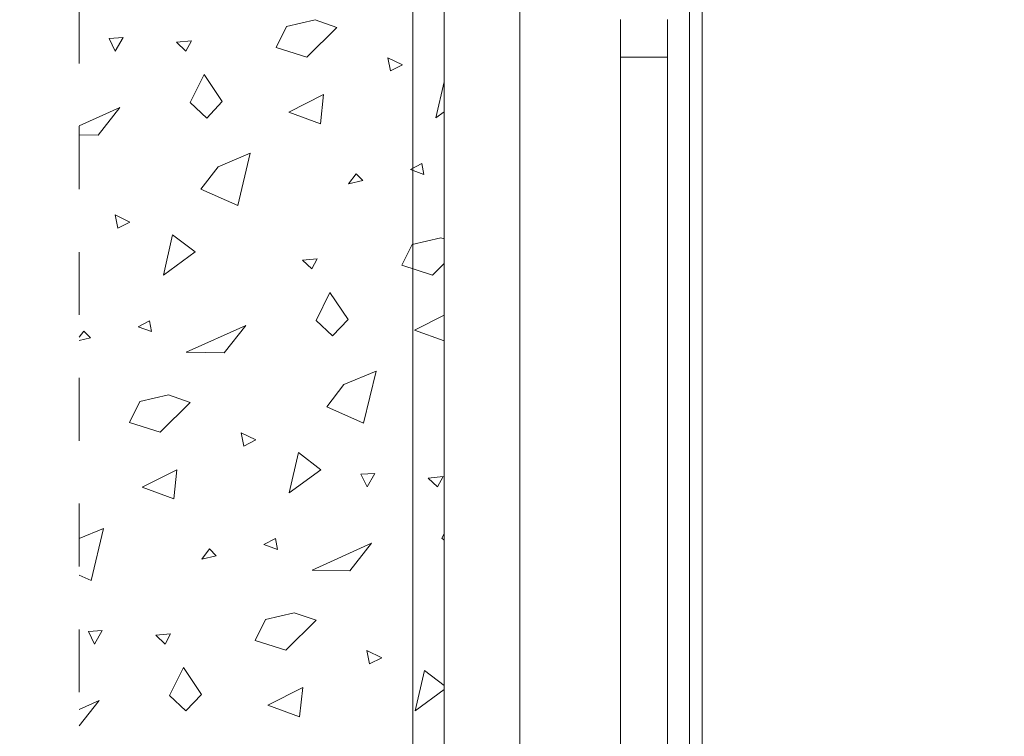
# Model space of a CAD drawing. Header units: metres. Extents: x -7.1 to 26.5, y -14.7 to 18.1.
# Tile 46 of 109: x 1.2 to 2.8, y 8.2 to 9.3. Entities that reach past the tile are written whole.
import ezdxf

# ---------------------------------------------------------------- set-up
doc = ezdxf.new("R2010")
doc.units = ezdxf.units.M
doc.linetypes.add('AUSGEZOGEN', pattern=[0])
doc.linetypes.add('STRICHLINIE_S4', pattern=[0.0055, 0.0035, -0.001, 0, -0.001])
for name, color, linetype in [('XR$1$010 Fenster', 7, 'AUSGEZOGEN'), ('XR$1$030 Bodenaufbauten', 7, 'AUSGEZOGEN'), ('XR$1$080 Raumdefinitionen Kontur', 7, 'AUSGEZOGEN'), ('XR$3$035 Decken', 7, 'AUSGEZOGEN')]:
    doc.layers.add(name, color=color, linetype=linetype)

# ---------------------------------------------------------------- blocks, each defined once
blk = doc.blocks.new('COMPLEXOBJECT_272')
at = {"layer": 'XR$3$035 Decken', "color": 253, "linetype": 'AUSGEZOGEN', "lineweight": 13, "transparency": 33554687}
for p, q in [((1.621, 9.3222), (1.6666, 9.3327)), ((1.6666, 9.3327), (1.7012, 9.3209)), ((1.6046, 9.2889), (1.621, 9.3222)), ((1.7012, 9.3209), (1.6533, 9.2733)), ((1.3614, 9.3045), (1.3396, 9.3032)), ((1.3396, 9.3032), (1.3492, 9.2828)), ((1.3492, 9.2828), (1.3614, 9.3045)), ((1.4465, 9.2971), (1.47, 9.2993)), ((1.4614, 9.2831), (1.4465, 9.2971)), ((1.47, 9.2993), (1.4614, 9.2831)), ((1.6533, 9.2733), (1.6046, 9.2889)), ((1.8055, 9.2613), (1.7821, 9.2726)), ((1.7821, 9.2726), (1.7864, 9.2515)), ((1.7864, 9.2515), (1.8055, 9.2613)), ((1.4683, 9.2013), (1.4903, 9.2457)), ((1.4903, 9.2457), (1.5191, 9.2028)), ((1.8587, 9.177), (1.8718, 9.2342)), ((1.4944, 9.1767), (1.4683, 9.2013)), ((1.5191, 9.2028), (1.4944, 9.1767)), ((1.6247, 9.1859), (1.68, 9.2139)), ((1.68, 9.2139), (1.6751, 9.1674)), ((1.2918, 9.1641), (1.3564, 9.1933)), ((1.3564, 9.1933), (1.3221, 9.1496)), ((1.6751, 9.1674), (1.6247, 9.1859)), ((1.8718, 9.1867), (1.8587, 9.177)), ((1.3221, 9.1496), (1.2918, 9.1501)), ((1.5124, 9.0991), (1.5635, 9.1206)), ((1.5635, 9.1206), (1.5438, 9.0378)), ((1.4853, 9.0636), (1.5124, 9.0991)), ((1.8365, 9.1043), (1.8183, 9.0949)), ((1.8183, 9.0949), (1.8397, 9.087)), ((1.8397, 9.087), (1.8365, 9.1043)), ((1.732, 9.0878), (1.7199, 9.0718)), ((1.7199, 9.0718), (1.7427, 9.0771)), ((1.7427, 9.0771), (1.732, 9.0878)), ((1.5438, 9.0378), (1.4853, 9.0636)), ((1.3725, 9.0113), (1.3491, 9.0226)), ((1.3491, 9.0226), (1.3534, 9.0015)), ((1.3534, 9.0015), (1.3725, 9.0113)), ((1.4257, 8.927), (1.4403, 8.9911)), ((1.4403, 8.9911), (1.4759, 8.964)), ((1.821, 8.9758), (1.8666, 8.9863)), ((1.8666, 8.9863), (1.8718, 8.9845)), ((1.8046, 8.9425), (1.821, 8.9758)), ((1.4759, 8.964), (1.4257, 8.927)), ((1.6465, 8.9507), (1.67, 8.9529)), ((1.6614, 8.9367), (1.6465, 8.9507)), ((1.67, 8.9529), (1.6614, 8.9367)), ((1.8533, 8.9269), (1.8046, 8.9425)), ((1.8718, 8.9453), (1.8533, 8.9269)), ((1.6683, 8.8549), (1.6903, 8.8993)), ((1.6903, 8.8993), (1.7191, 8.8564)), ((1.8247, 8.8395), (1.8718, 8.8633)), ((1.4035, 8.8543), (1.3853, 8.8449)), ((1.3853, 8.8449), (1.4067, 8.837)), ((1.4067, 8.837), (1.4035, 8.8543)), ((1.4619, 8.8042), (1.5564, 8.8469)), ((1.5564, 8.8469), (1.5221, 8.8032)), ((1.6944, 8.8302), (1.6683, 8.8549)), ((1.7191, 8.8564), (1.6944, 8.8302)), ((1.299, 8.8378), (1.2918, 8.8283)), ((1.2918, 8.8229), (1.3097, 8.8271)), ((1.3097, 8.8271), (1.299, 8.8378)), ((1.8718, 8.8222), (1.8247, 8.8395)), ((1.5221, 8.8032), (1.4619, 8.8042)), ((1.7124, 8.7527), (1.7635, 8.7742)), ((1.7635, 8.7742), (1.7438, 8.6914)), ((1.6853, 8.7172), (1.7124, 8.7527)), ((1.388, 8.7258), (1.4336, 8.7363)), ((1.4336, 8.7363), (1.4682, 8.7245)), ((1.3715, 8.6925), (1.388, 8.7258)), ((1.4682, 8.7245), (1.4202, 8.6769)), ((1.7438, 8.6914), (1.6853, 8.7172)), ((1.4202, 8.6769), (1.3715, 8.6925)), ((1.5725, 8.6649), (1.5491, 8.6762)), ((1.5491, 8.6762), (1.5534, 8.6551)), ((1.5534, 8.6551), (1.5725, 8.6649)), ((1.6257, 8.5806), (1.6403, 8.6447)), ((1.6403, 8.6447), (1.6759, 8.6175)), ((1.3917, 8.5895), (1.447, 8.6175)), ((1.447, 8.6175), (1.4421, 8.571)), ((1.6759, 8.6175), (1.6257, 8.5806)), ((1.7614, 8.6117), (1.7396, 8.6104)), ((1.7396, 8.6104), (1.7492, 8.59)), ((1.7492, 8.59), (1.7614, 8.6117)), ((1.8465, 8.6042), (1.87, 8.6065)), ((1.87, 8.6065), (1.8614, 8.5903)), ((1.8614, 8.5903), (1.8465, 8.6042)), ((1.4421, 8.571), (1.3917, 8.5895)), ((1.2918, 8.5079), (1.3305, 8.5242)), ((1.3305, 8.5242), (1.3108, 8.4414)), ((1.8683, 8.5085), (1.8718, 8.5155)), ((1.6035, 8.5079), (1.5853, 8.4985)), ((1.5853, 8.4985), (1.6067, 8.4906)), ((1.6067, 8.4906), (1.6035, 8.5079)), ((1.6619, 8.4578), (1.7564, 8.5005)), ((1.7564, 8.5005), (1.7221, 8.4568)), ((1.8718, 8.5052), (1.8683, 8.5085)), ((1.499, 8.4914), (1.4868, 8.4754)), ((1.5097, 8.4807), (1.499, 8.4914)), ((1.4868, 8.4754), (1.5097, 8.4807)), ((1.7221, 8.4568), (1.6619, 8.4578)), ((1.3108, 8.4414), (1.2918, 8.4498)), ((1.588, 8.3794), (1.6336, 8.3899)), ((1.6336, 8.3899), (1.6682, 8.3781)), ((1.5715, 8.3461), (1.588, 8.3794)), ((1.6682, 8.3781), (1.6202, 8.3305)), ((1.3284, 8.3617), (1.3066, 8.3604)), ((1.3066, 8.3604), (1.3161, 8.34)), ((1.3161, 8.34), (1.3284, 8.3617)), ((1.4135, 8.3542), (1.437, 8.3565)), ((1.437, 8.3565), (1.4283, 8.3403)), ((1.4283, 8.3403), (1.4135, 8.3542)), ((1.6202, 8.3305), (1.5715, 8.3461)), ((1.7725, 8.3185), (1.7491, 8.3298)), ((1.7491, 8.3298), (1.7534, 8.3086)), ((1.7534, 8.3086), (1.7725, 8.3185)), ((1.4353, 8.2585), (1.4573, 8.3029)), ((1.4573, 8.3029), (1.486, 8.26)), ((1.8257, 8.2342), (1.8403, 8.2983)), ((1.8403, 8.2983), (1.8718, 8.2743)), ((1.5917, 8.2431), (1.647, 8.2711)), ((1.647, 8.2711), (1.6421, 8.2245)), ((1.8718, 8.2681), (1.8257, 8.2342)), ((1.2918, 8.2362), (1.3234, 8.2505)), ((1.3234, 8.2505), (1.2918, 8.2103)), ((1.4614, 8.2338), (1.4353, 8.2585)), ((1.486, 8.26), (1.4614, 8.2338)), ((1.6421, 8.2245), (1.5917, 8.2431))]:
    blk.add_line(p, q, dxfattribs=at)

msp = doc.modelspace()

# ---------------------------------------------------------------- linework, layer by layer
at = {"layer": 'XR$1$010 Fenster', "color": 7, "linetype": 'AUSGEZOGEN', "lineweight": 13, "transparency": 33554687}
for p, q in [((2.2818, 10.1185), (2.2818, 7.9685)), ((1.8221, 10.0435), (1.8221, 8.0435)), ((1.8718, 10.0435), (1.8718, 8.0435)), ((2.1518, 9.2735), (2.1518, 9.3335)), ((2.2268, 9.3335), (2.2268, 9.2735)), ((2.1518, 8.0535), (2.1518, 9.2735)), ((2.2268, 9.2735), (2.1518, 9.2735)), ((2.2268, 9.2735), (2.2268, 8.0535))]:
    msp.add_line(p, q, dxfattribs=at)
at = {"layer": 'XR$1$030 Bodenaufbauten', "color": 254, "linetype": 'AUSGEZOGEN', "lineweight": 13, "transparency": 33554687}
msp.add_lwpolyline([(2.2618, -3.7865), (22.6418, -3.7865), (22.6418, 10.7535), (14.8918, 10.7535), (14.8918, 6.0735), (10.0118, 6.0735), (10.0118, 8.0099), (10.0118, 10.7535), (2.2618, 10.7535), (2.2618, -3.7865)], close=True, dxfattribs=at)
at = {"layer": 'XR$1$080 Raumdefinitionen Kontur', "color": 8, "linetype": 'AUSGEZOGEN', "lineweight": 13, "transparency": 33554687}
msp.add_lwpolyline([(2.2818, 10.7335), (2.2818, 6.7835), (6.1018, 6.7835), (6.1018, 10.7335), (2.2818, 10.7335)], close=True, dxfattribs=at)
at = {"layer": 'XR$3$035 Decken', "color": 253, "linetype": 'STRICHLINIE_S4', "lineweight": 18, "transparency": 33554687}
msp.add_lwpolyline([(-2.516, 2.2042), (-0.7259, 5.8635), (1.2918, 5.8635), (1.2918, 11.7574), (4.7936, 11.7574), (4.7936, 11.1435), (1.8718, 11.1435), (1.8718, -2.4477), (1.2918, -2.4465), (1.2918, -1.4565), (-0.7252, -1.4565), (-2.516, 2.2042)], close=True, dxfattribs=at)
at = {"layer": 'XR$3$035 Decken', "color": 7, "linetype": 'AUSGEZOGEN', "lineweight": 18, "transparency": 33554687}
msp.add_lwpolyline([(10.0118, 11.0035), (1.9918, 11.0535), (1.9918, -3.9165), (1.9918, -6.6565), (22.9418, -6.6565), (22.9418, 11.0535), (14.8918, 11.0535), (14.8918, 6.2735), (13.4518, 6.2735), (11.4518, 6.2735), (10.0118, 6.2735), (10.0118, 11.0035)], close=True, dxfattribs=at)

# ---------------------------------------------------------------- block references
at = {"layer": 'XR$3$035 Decken', "color": 253, "linetype": 'AUSGEZOGEN', "lineweight": 13, "transparency": 33554687}
msp.add_blockref('COMPLEXOBJECT_272', (0, 0), dxfattribs=at)

doc.saveas('drawing.dxf')
